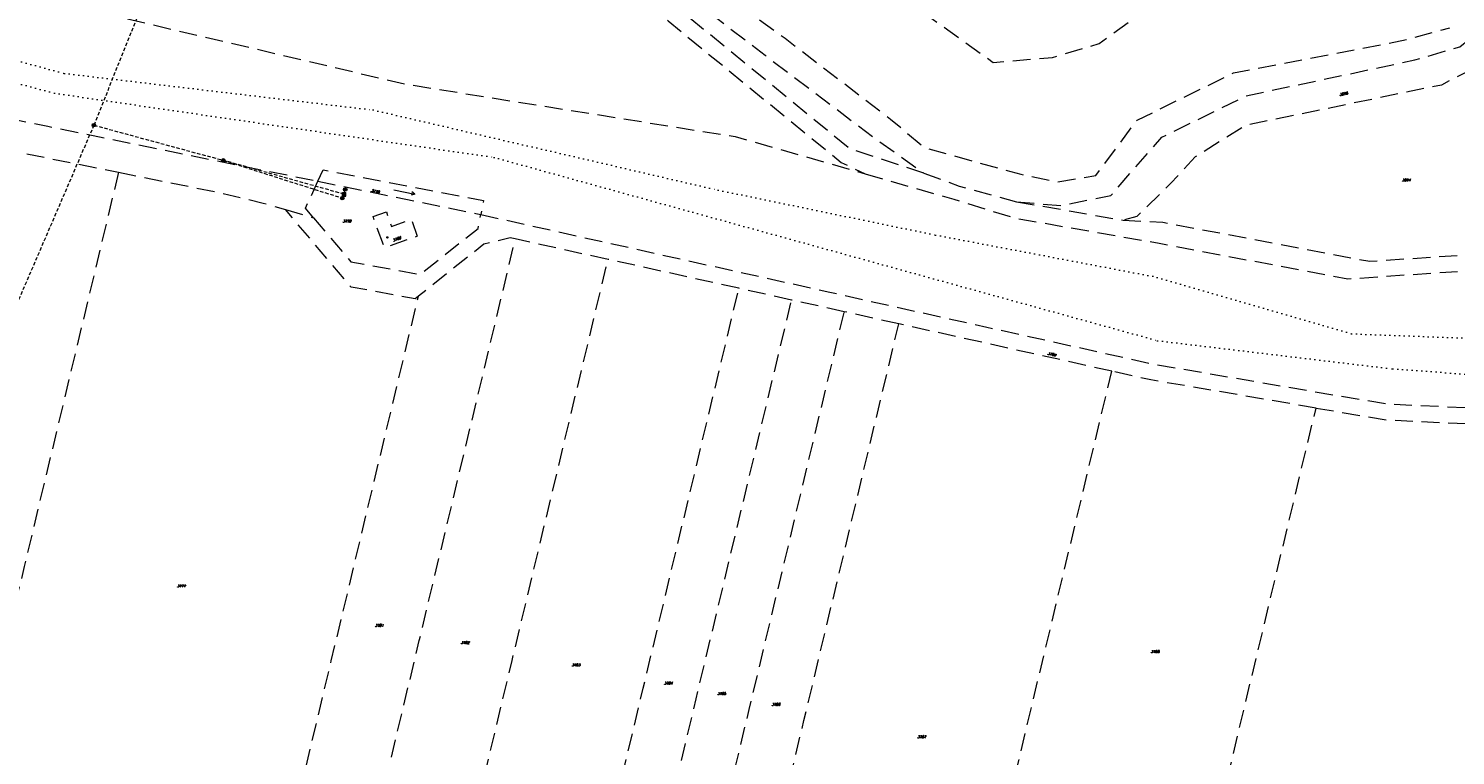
# Model space of a CAD drawing. Header units: metres. Extents: x -626722 to -621116, y -1178216 to -1174550.
# Tile 59 of 86: x -623183 to -622781, y -1177473 to -1177268. Entities that reach past the tile are written whole.
import ezdxf

# ---------------------------------------------------------------- set-up
doc = ezdxf.new("R2010")
doc.units = ezdxf.units.M
doc.header["$MEASUREMENT"] = 0
doc.linetypes.add('DASHEDX2', pattern=[1.5, 1, -0.5])
doc.linetypes.add('DOT', pattern=[0.25, 0, -0.25])
doc.layers.add('8_kat_KN_Elektřina', color=172, linetype='DASHEDX2')
for name, color, linetype, lineweight in [('8_kat_KN_Hranice parcel', 200, 'DASHEDX2', 25), ('8_kat_KN_Slučkové čáry', 200, 'DOT', 25), ('8_kat_KN_Značky budov', 7, 'Continuous', 0), ('8_kat_KN_Značky kultur', 7, 'Continuous', 0), ('8_kat_KN_Čísla parcel', 200, 'Continuous', 25)]:
    doc.layers.add(name, color=color, linetype=linetype, lineweight=lineweight)
doc.styles.add('Style-ITALICS', font='ITALICS.shx')

# ---------------------------------------------------------------- blocks, each defined once
blk = doc.blocks.new('4.02')
at = {"layer": '8_kat_KN_Značky budov', "color": 7, "linetype": 'Continuous', "lineweight": 13}
blk.add_circle((-0.01, 0), 0.175, dxfattribs=at)
blk = doc.blocks.new('8.02_1')
at = {"layer": '8_kat_KN_Značky kultur', "color": 7, "linetype": 'Continuous', "lineweight": 13}
for p, q in [((-2.92, 0.61), (2.95, -0.64)), ((2.95, -0.64), (2.1, 0.06)), ((2.95, -0.64), (1.89, -0.92))]:
    blk.add_line(p, q, dxfattribs=at)
blk = doc.blocks.new('6.01')
at = {"layer": '8_kat_KN_Elektřina', "color": 7, "linetype": 'Continuous', "lineweight": 13}
for radius in [0.5, 0.4, 0.3, 0.2, 0.1]:
    blk.add_circle((0, 0), radius, dxfattribs=at)
blk = doc.blocks.new('6.02')
at = {"layer": '8_kat_KN_Elektřina', "color": 7, "linetype": 'Continuous', "lineweight": 13}
for p, q in [((-0.5, 0.5), (0.5, 0.5)), ((-0.5, -0.5), (-0.5, 0.5)), ((-0.5, 0.3), (0.5, 0.3)), ((-0.5, 0.1), (0.5, 0.1)), ((-0.3, -0.5), (-0.3, 0.5)), ((-0.1, -0.5), (-0.1, 0.5)), ((0.1, -0.5), (0.1, 0.5)), ((0.3, -0.5), (0.3, 0.5)), ((0.5, -0.5), (0.5, 0.5)), ((-0.5, -0.1), (0.5, -0.1)), ((-0.5, -0.3), (0.5, -0.3)), ((-0.5, -0.5), (0.5, -0.5))]:
    blk.add_line(p, q, dxfattribs=at)

msp = doc.modelspace()

# ---------------------------------------------------------------- linework, layer by layer
at = {"layer": '8_kat_KN_Elektřina', "lineweight": 13}
for p, q in [((-623115.52, -1177173.35), (-623164.39, -1177295.37)), ((-623164.39, -1177295.37), (-623198.55, -1177374.69)), ((-623164.39, -1177295.37), (-623127.98, -1177305.27)), ((-623093.99, -1177314.82), (-623127.98, -1177305.27)), ((-623127.98, -1177305.27), (-623094.51, -1177315.91)), ((-623094.51, -1177315.91), (-623093.69, -1177313.48))]:
    msp.add_line(p, q, dxfattribs=at)
at = {"layer": '8_kat_KN_Hranice parcel', "lineweight": 13, "ltscale": 5}
for p, q in [((-623183.28, -1177303.42), (-623157.47, -1177308.63)), ((-622904.88, -1177316.92), (-622874.88, -1177322.1)), ((-623110.5, -1177319.13), (-623102.63, -1177321.44)), ((-623019.78, -1177333.15), (-623045.85, -1177327.4)), ((-622982.98, -1177341.28), (-623019.78, -1177333.15)), ((-622968.17, -1177344.58), (-622982.98, -1177341.28)), ((-622953.33, -1177347.88), (-622968.17, -1177344.58)), ((-622938, -1177351.29), (-622953.33, -1177347.88)), ((-622878.08, -1177364.62), (-622938, -1177351.29)), ((-622924.51, -1177558.96), (-622878.08, -1177364.62)), ((-622850.84, -1177501.35), (-622820.65, -1177374.97))]:
    msp.add_line(p, q, dxfattribs=at)
at = {"layer": '8_kat_KN_Hranice parcel', "lineweight": 13, "ltscale": 5, "flags": 128}
for points in [[(-622930.99, -1177308.85), (-622951.79, -1177302.03), (-622999.41, -1177263.07), (-623027.09, -1177215.3), (-623036.23, -1177201.53), (-623046.46, -1177196.32), (-623058.48, -1177193.72), (-623100.72, -1177187.99), (-623150.47, -1177183.37), (-623295.06, -1177165.29), (-623368.59, -1177153.56), (-623424.61, -1177145.9), (-623468.55, -1177139)], [(-623468.55, -1177139), (-623444.59, -1177140.48), (-623389.57, -1177149.31), (-623366.34, -1177151.24), (-623300.31, -1177159.87), (-623230.49, -1177168.22), (-623139.49, -1177179.66), (-623100.27, -1177185.09), (-623057.17, -1177189.63), (-623030.82, -1177192.75), (-623023.94, -1177195.46), (-623018.38, -1177204.1), (-623005.95, -1177236.49), (-623001.39, -1177250.51), (-622991.98, -1177263.14), (-622975.57, -1177275.69), (-622944.54, -1177299.18), (-622930.99, -1177308.85)], [(-623057, -1177181.56), (-623036.43, -1177183.97), (-623028.85, -1177184.58), (-623018.29, -1177191.5), (-623011.5, -1177204.1), (-622999.64, -1177234.73), (-622994.42, -1177249.31), (-622984.21, -1177260.51), (-622969.99, -1177270.93), (-622940.31, -1177293.66), (-622930.74, -1177301.71), (-622903.63, -1177309.2), (-622893.41, -1177311.36), (-622882.58, -1177309.51), (-622870.97, -1177293.95), (-622843.86, -1177280.68), (-622795.15, -1177271.3), (-622782.98, -1177267.94)], [(-623168.95, -1177185.6), (-623150.96, -1177187.85), (-623101.23, -1177192.46), (-623059.26, -1177198.16), (-623047.98, -1177200.59), (-623039.33, -1177205), (-623030.91, -1177217.67), (-623002.89, -1177266.03), (-622954.21, -1177305.86), (-622947.43, -1177309.07)], [(-622983.07, -1177213.32), (-622978.4, -1177222.07), (-622965.28, -1177236.39), (-622940.91, -1177248.05), (-622935.41, -1177252.28), (-622930.41, -1177264.13), (-622911.45, -1177277.7), (-622894.77, -1177276.28), (-622881.65, -1177272.43), (-622853.6, -1177251.89), (-622851.89, -1177251.16)], [(-623593.25, -1177218.32), (-623551.91, -1177218.37), (-623511.24, -1177227.32), (-623464.99, -1177237.49), (-623388.83, -1177254.24), (-623345.71, -1177262.74), (-623294.45, -1177272.75), (-623243.49, -1177282.29), (-623177.36, -1177295.68), (-623101.39, -1177311.16)], [(-622904.88, -1177316.92), (-622892.43, -1177317.99), (-622878.37, -1177315.15), (-622864, -1177298.78), (-622840.39, -1177287.13), (-622792.84, -1177277.02), (-622780.17, -1177273.28), (-622763.47, -1177260.18), (-622744.46, -1177249.38)], [(-623176.85, -1177260.57), (-623169.18, -1177262.09), (-623076.75, -1177283.8), (-622984.03, -1177298.57), (-622947.43, -1177309.07)], [(-622744.56, -1177260.03), (-622761.84, -1177272.11), (-622785.4, -1177284.07), (-622840.46, -1177295.44), (-622854.61, -1177304.31), (-622861.56, -1177311.79), (-622871.04, -1177321.04), (-622874.88, -1177322.1)], [(-623157.47, -1177308.63), (-623183.97, -1177419.53), (-623210.46, -1177530.44)], [(-623157.47, -1177308.63), (-623129.34, -1177314.28), (-623116.78, -1177317.28), (-623110.5, -1177319.13)], [(-623101.39, -1177311.16), (-623099.88, -1177307.91), (-623054.81, -1177316.58), (-623055.58, -1177320.52)], [(-622947.43, -1177309.07), (-622922.54, -1177316.21), (-622905.43, -1177321.49), (-622864.81, -1177328.58), (-622811.71, -1177338.63), (-622767.4, -1177335.58), (-622696.6, -1177341.38), (-622654.22, -1177346.08)], [(-622930.99, -1177308.85), (-622921.01, -1177312.53), (-622904.88, -1177316.92)], [(-623102.63, -1177321.44), (-623104.9, -1177318.77), (-623101.39, -1177311.16)], [(-623101.39, -1177311.16), (-623056.94, -1177320.22), (-623055.58, -1177320.52)], [(-623073.1, -1177343.51), (-623074.03, -1177344.25), (-623092.04, -1177340.94), (-623110.5, -1177319.13)], [(-623102.63, -1177321.44), (-623092.1, -1177333.81), (-623072.68, -1177337.38), (-623056.34, -1177324.43), (-623055.58, -1177320.52)], [(-623085.88, -1177321.12), (-623082.13, -1177319.8), (-623080.67, -1177323.93), (-623075.11, -1177321.84), (-623073.44, -1177326.64), (-623082.6, -1177329.88), (-623085.88, -1177321.12)], [(-623055.58, -1177320.52), (-623034.45, -1177325.22), (-622957.39, -1177342.37), (-622913.24, -1177352.19), (-622866.31, -1177362.63), (-622800.69, -1177373.82), (-622747.59, -1177376.28), (-622682.46, -1177378.81)], [(-622874.88, -1177322.1), (-622863.69, -1177322.68), (-622805.54, -1177333.69), (-622767.34, -1177331.07), (-622745.22, -1177332.88)], [(-623099.85, -1177553.46), (-623072.86, -1177440.43), (-623045.85, -1177327.4)], [(-623045.85, -1177327.4), (-623047.3, -1177327.08), (-623054.73, -1177328.88), (-623073.1, -1177343.51)], [(-623073.72, -1177558.9), (-623046.75, -1177446.02), (-623019.78, -1177333.15)], [(-623036.75, -1177566.32), (-623009.86, -1177453.8), (-622982.98, -1177341.28)], [(-623122.15, -1177548.82), (-623097.62, -1177446.17), (-623073.1, -1177343.51)], [(-623021.81, -1177569.05), (-622994.99, -1177456.82), (-622968.17, -1177344.58)], [(-623006.83, -1177571.79), (-622980.08, -1177459.84), (-622953.33, -1177347.88)], [(-622991.36, -1177574.62), (-622964.68, -1177462.96), (-622938, -1177351.29)], [(-622820.65, -1177374.97), (-622867.07, -1177367.07), (-622878.08, -1177364.62)], [(-622820.65, -1177374.97), (-622800.9, -1177378.32), (-622747.8, -1177380.77), (-622706.14, -1177382.4)]]:
    msp.add_lwpolyline(points, dxfattribs=at)
at = {"layer": '8_kat_KN_Slučkové čáry', "lineweight": 0, "ltscale": 5}
for p, q in [((-623249.94, -1177260.09), (-623172.67, -1177280.8)), ((-623240.75, -1177268.76), (-623175.47, -1177286.37)), ((-623172.67, -1177280.8), (-623085.87, -1177291.09)), ((-623175.47, -1177286.37), (-623051.84, -1177304.43)), ((-623085.87, -1177291.09), (-622988.77, -1177313.65)), ((-623051.84, -1177304.43), (-622865.19, -1177356.02)), ((-622988.77, -1177313.65), (-622927.64, -1177326.29)), ((-622927.64, -1177326.29), (-622866.58, -1177337.91)), ((-622866.58, -1177337.91), (-622810.65, -1177354.09)), ((-622865.19, -1177356.02), (-622799.01, -1177363.96)), ((-622810.65, -1177354.09), (-622698.47, -1177358.27)), ((-622799.01, -1177363.96), (-622747.25, -1177367.69))]:
    msp.add_line(p, q, dxfattribs=at)

# ---------------------------------------------------------------- block references
at = {"layer": '8_kat_KN_Elektřina', "lineweight": 13}
for name, p in [('6.01', (-623164.39, -1177295.37)), ('6.01', (-623127.98, -1177305.27)), ('6.01', (-623127.98, -1177305.27)), ('6.01', (-623093.69, -1177313.48)), ('6.01', (-623094.51, -1177315.91)), ('6.02', (-623093.99, -1177314.82))]:
    msp.add_blockref(name, p, dxfattribs=at)
at = {"layer": '8_kat_KN_Značky budov', "lineweight": 13}
msp.add_blockref('4.02', (-623081.84, -1177326.95), dxfattribs=at)
at = {"layer": '8_kat_KN_Značky kultur', "lineweight": 13}
msp.add_blockref('8.02_1', (-623077.08, -1177314.19), dxfattribs=at)

# ---------------------------------------------------------------- texts
at = {"layer": '8_kat_KN_Čísla parcel', "lineweight": 0, "style": 'Style-ITALICS'}
for s, rotation, p in [('3695', 11, (-622814.007, -1177287.134)), ('3778', 348, (-623086.486, -1177314.051)), ('3780', 19, (-623080.203, -1177328.153)), ('3789', 347, (-622896.191, -1177359.948))]:
    msp.add_text(s, height=0.7, rotation=rotation, dxfattribs=at).set_placement(p)
for s, p in [('3694', (-622796.5, -1177311.17)), ('3779', (-623094.42, -1177322.72)), ('3777', (-623141.02, -1177425.42)), ('3781', (-623085.36, -1177436.51)), ('3782', (-623061.18, -1177441.38)), ('3788', (-622867.13, -1177443.91)), ('3783', (-623030, -1177447.63)), ('3784', (-623004.05, -1177452.78)), ('3785', (-622989.05, -1177455.72)), ('3786', (-622973.74, -1177458.75)), ('3787', (-622932.77, -1177467.88))]:
    msp.add_text(s, height=0.7, dxfattribs=at).set_placement(p)

doc.saveas('drawing.dxf')
